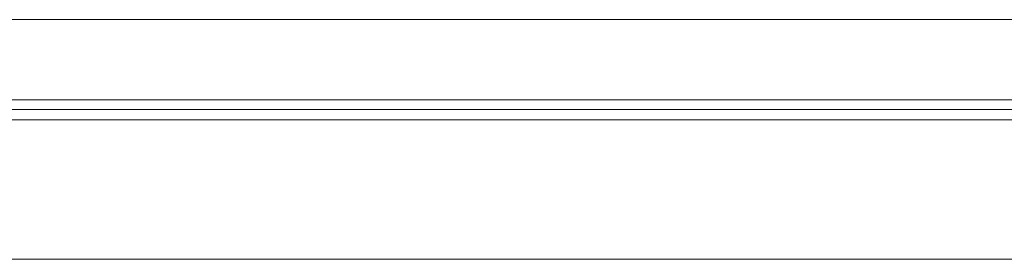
# Model space of a CAD drawing. Extents: x 0 to 59450, y 0 to 42050.
# Tile 136 of 256: x 33066.83 to 33094.22, y 6315.6 to 6322.27. Entities that reach past the tile are written whole.
import ezdxf

# ---------------------------------------------------------------- set-up
doc = ezdxf.new("R2010")
doc.units = 0
doc.header["$LTSCALE"] = 20
doc.header["$MEASUREMENT"] = 0
doc.layers.get('0').update_dxf_attribs({"linetype": 'CONTINUOUS'})

msp = doc.modelspace()

# ---------------------------------------------------------------- linework, layer by layer
at = {"color": 3, "linetype": 'Continuous', "lineweight": 13}
for p, q in [((33014.839, 6322.274), (33862.95, 6322.274)), ((32685.89, 6320.042), (33947.856, 6320.042)), ((32888.089, 6319.774), (33146.623, 6319.774)), ((33120.193, 6319.486), (32888.089, 6319.486)), ((32888.088, 6315.598), (33106.894, 6315.598))]:
    msp.add_line(p, q, dxfattribs=at)

doc.saveas('drawing.dxf')
